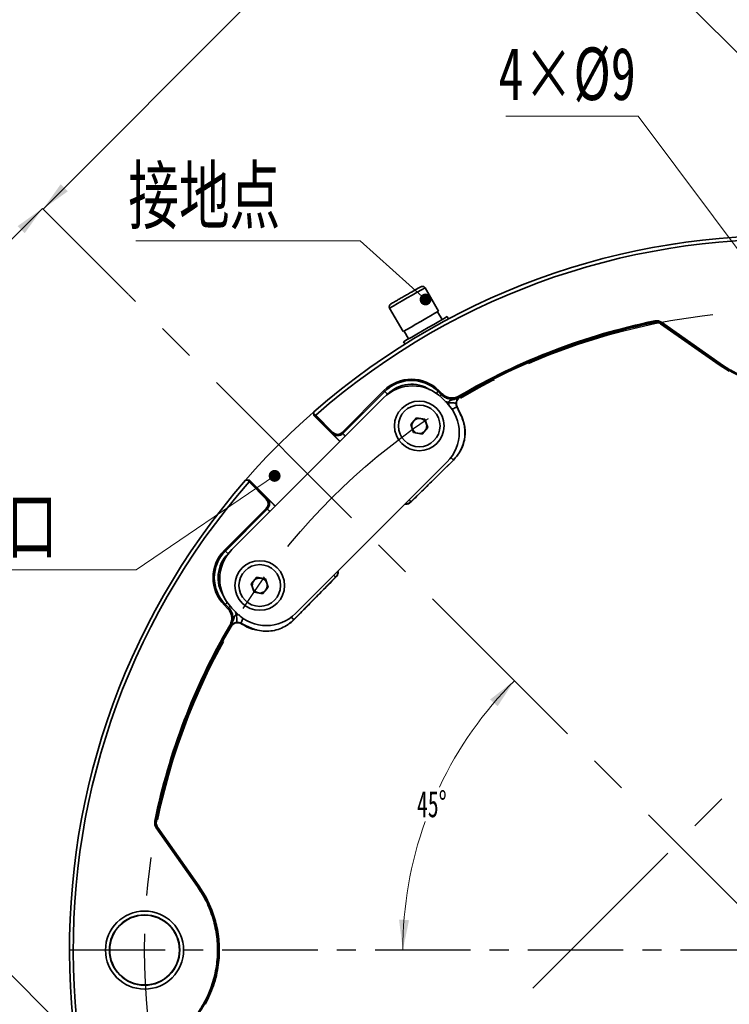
# Model space of a CAD drawing. Header units: millimetres. Extents: x -4 to 483, y -187 to 297.
# Tile 5 of 9: x 160 to 207, y 174 to 239. Entities that reach past the tile are written whole.
import ezdxf

# ---------------------------------------------------------------- set-up
doc = ezdxf.new("R2010")
doc.units = ezdxf.units.MM
doc.linetypes.add('CENTERX2', pattern=[20.32, 12.7, -2.54, 2.54, -2.54])
doc.layers.get('0').update_dxf_attribs({"lineweight": 18})
doc.layers.add('中心线层', color=6, linetype='CENTERX2', lineweight=25)
doc.layers.add('标注层', color=150, linetype='Continuous', lineweight=18)
doc.styles.add('SLDTEXTSTYLE0', font='txt', dxfattribs={"width": 0.7})
doc.styles.add('SLDTEXTSTYLE19', font='txt', dxfattribs={"width": 0.605})
doc.styles.add('SLDTEXTSTYLE2', font='txt', dxfattribs={"width": 0.7})
doc.dimstyles.new('SLDDIMSTYLE0', dxfattribs={"dimtxt": 3.5, "dimasz": 4, "dimexe": 0, "dimexo": 0.0625, "dimgap": 0.875, "dimtad": 1, "dimrnd": 1e-09, "dimzin": 12, "dimdsep": 46, "dimtxsty": 'SLDTEXTSTYLE19', "dimcen": 0.09, "dimdle": 8, "dimadec": 0, "dimazin": 3, "dimtfac": 1, "dimtdec": 3, "dimtofl": 0, "dimtmove": 0, "dimatfit": 3, "dimfxl": 0, "dimfrac": 2, "dimtolj": 1, "dimarcsym": 0})
doc.dimstyles.new('SLDDIMSTYLE1', dxfattribs={"dimtxt": 3.5, "dimasz": 4, "dimexe": 0, "dimexo": 0.0625, "dimgap": 0.875, "dimtad": 0, "dimtih": 1, "dimtoh": 1, "dimdec": 4, "dimzin": 12, "dimdsep": 46, "dimtxsty": 'SLDTEXTSTYLE19', "dimcen": 0.09, "dimdle": 8, "dimazin": 3, "dimtfac": 1, "dimtdec": 3, "dimtofl": 0, "dimtmove": 0, "dimatfit": 3, "dimfxl": 0, "dimfrac": 2, "dimtolj": 1, "dimarcsym": 0})

# ---------------------------------------------------------------- blocks, each defined once
blk = doc.blocks.new('SW_NOTE_22_1')
at = {"layer": '标注层', "color": 0}
blk.add_line((-29.88, 0), (0, 0), dxfattribs=at)
at = {"layer": '标注层', "color": 0, "insert": (-30.72, 9.59), "char_height": 7.408, "width": 40.4437, "attachment_point": 1, "style": 'SLDTEXTSTYLE0'}
blk.add_mtext('出线口', dxfattribs=at)
blk = doc.blocks.new('SW_NOTE_23_1')
at = {"layer": '标注层', "color": 0}
blk.add_line((-29.88, 0), (0, 0), dxfattribs=at)
at = {"layer": '标注层', "color": 0, "insert": (-30.86, 9.77), "char_height": 7.408, "width": 42.6455, "attachment_point": 1, "style": 'SLDTEXTSTYLE0'}
blk.add_mtext('接地点', dxfattribs=at)
blk = doc.blocks.new('SW_CENTERMARKSYMBOL_0_2')
at = {"layer": '中心线层', "color": 0}
blk.add_line((-1, 0), (-94.99, 0), dxfattribs=at)
blk = doc.blocks.new('*X33')
at = {"layer": '标注层', "linetype": 'Continuous'}
for points in [[(161.185, 226.532), (159.535, 225.353), (160.007, 224.882)], [(132.901, 198.247), (134.079, 199.897), (134.551, 199.426)]]:
    blk.add_hatch(color=0, dxfattribs=at).paths.add_polyline_path(points, flags=0)
at = {"layer": '标注层', "color": 0, "linetype": 'Continuous'}
for p, q in [((132.901, 198.247), (161.185, 226.532)), ((166.906, 220.811), (161.185, 226.532)), ((173.511, 157.638), (132.901, 198.247))]:
    blk.add_line(p, q, dxfattribs=at)
at = {"layer": '标注层', "color": 0, "insert": (145.742, 212.931), "char_height": 1.75, "width": 3.5, "attachment_point": 5, "rotation": 45, "style": 'SLDTEXTSTYLE19'}
blk.add_mtext('80', dxfattribs=at)
blk = doc.blocks.new('*X34')
at = {"layer": '标注层', "linetype": 'Continuous'}
for points in [[(189.509, 254.776), (188.331, 253.126), (187.859, 253.598)], [(161.225, 226.492), (162.875, 227.67), (162.403, 228.142)]]:
    blk.add_hatch(color=0, dxfattribs=at).paths.add_polyline_path(points, flags=0)
at = {"layer": '标注层', "color": 0, "linetype": 'Continuous'}
for p, q in [((189.509, 254.776), (161.225, 226.492)), ((231.67, 212.615), (189.509, 254.776)), ((166.906, 220.811), (161.225, 226.492))]:
    blk.add_line(p, q, dxfattribs=at)
at = {"layer": '标注层', "color": 0, "insert": (174.106, 241.215), "char_height": 1.75, "width": 3.5, "attachment_point": 5, "rotation": 45, "style": 'SLDTEXTSTYLE19'}
blk.add_mtext('80', dxfattribs=at)
blk = doc.blocks.new('*X35')
at = {"layer": '标注层', "linetype": 'Continuous'}
for points in [[(192.575, 195.142), (191.463, 193.447), (190.964, 193.89)], [(185.158, 177.238), (185.57, 179.222), (184.905, 179.262)]]:
    blk.add_hatch(color=0, dxfattribs=at).paths.add_polyline_path(points, flags=0)
at = {"layer": '标注层', "color": 0, "linetype": 'Continuous'}
for start, end in [(135, 154.68358), (160.26015, 180)]:
    blk.add_arc((210.479, 177.238), 25.321, start, end, dxfattribs=at)
at = {"layer": '标注层', "color": 0, "insert": (187.086, 186.927), "char_height": 1.75, "width": 4.02207, "attachment_point": 5, "style": 'SLDTEXTSTYLE19'}
blk.add_mtext('45%%D', dxfattribs=at)
blk = doc.blocks.new('*X39')
at = {"layer": '标注层', "linetype": 'Continuous'}
for points in [[(155.76, 178.924), (156.938, 180.574), (157.41, 180.103)], [(152.224, 175.389), (150.574, 174.21), (151.046, 173.739)]]:
    blk.add_hatch(color=0, dxfattribs=at).paths.add_polyline_path(points, flags=0)
at = {"layer": '标注层', "color": 0, "linetype": 'Continuous'}
for p, q in [((155.76, 178.924), (158.588, 181.752)), ((176.869, 157.814), (155.76, 178.924)), ((147.715, 170.879), (152.224, 175.389)), ((173.334, 154.279), (152.224, 175.389))]:
    blk.add_line(p, q, dxfattribs=at)
at = {"layer": '标注层', "color": 0, "insert": (147.238, 172.251), "char_height": 1.75, "width": 3.5, "attachment_point": 5, "rotation": 45, "style": 'SLDTEXTSTYLE19'}
blk.add_mtext('10', dxfattribs=at)
blk = doc.blocks.new('*X41')
at = {"layer": '标注层', "linetype": 'Continuous'}
h = blk.add_hatch(color=0, dxfattribs=at)
edge = h.paths.add_edge_path(flags=0)
edge.add_arc((9.209, 6.249), 0.4, 0, 360)
at = {"layer": '标注层', "color": 0, "linetype": 'Continuous'}
blk.add_line((9.209, 6.249), (0, 0), dxfattribs=at)
at = {"layer": '标注层', "color": 0}
blk.add_line((0, 0), (0, 0), dxfattribs=at)
blk = doc.blocks.new('*X42')
at = {"layer": '标注层', "linetype": 'Continuous'}
h = blk.add_hatch(color=0, dxfattribs=at)
edge = h.paths.add_edge_path(flags=0)
edge.add_arc((4.339, -3.891), 0.4, 0, 360)
at = {"layer": '标注层', "color": 0, "linetype": 'Continuous'}
blk.add_line((4.339, -3.891), (0, 0), dxfattribs=at)
at = {"layer": '标注层', "color": 0}
blk.add_line((0, 0), (0, 0), dxfattribs=at)
blk = doc.blocks.new('1')
at = {"layer": '标注层', "color": 0}
blk.add_line((-4.32, 0), (13.3, 0), dxfattribs=at)
at = {"layer": '标注层', "color": 0, "insert": (-5.3, 9.16), "char_height": 7, "width": 18.5979, "attachment_point": 1, "style": 'SLDTEXTSTYLE2'}
blk.add_mtext('4×%%C9', dxfattribs=at)

msp = doc.modelspace()

# ---------------------------------------------------------------- linework, layer by layer
at = {"color": 0, "linetype": 'Continuous', "lineweight": 35}
for p, q in [((186.29989653, 221.30154395), (186.17815963, 221.2312589)), ((187.53274969, 219.70393085), (186.63275122, 221.26277858)), ((184.27531487, 219.90171396), (185.17531521, 218.34286624)), ((187.47084467, 219.66819042), (187.77084417, 219.14857575)), ((188.10058079, 219.33894926), (188.1945978, 219.17610564)), ((202.30588383, 218.86768886), (206.20165319, 216.12880328)), ((206.2233246, 216.15962633), (202.31424897, 218.90786612)), ((206.26180732, 216.21436575), (202.35273215, 218.96260553)), ((185.53722157, 217.85899201), (185.23722022, 218.37860667)), ((185.30150383, 217.50577488), (185.20748495, 217.6686185)), ((206.2233246, 216.15962633), (206.20165319, 216.12880328)), ((206.20165319, 216.12880328), (206.87316005, 215.7084527)), ((183.90276535, 214.42054534), (181.12314558, 211.64092371)), ((183.9500784, 214.37323042), (181.17045863, 211.59360879)), ((181.17045863, 211.57477373), (183.95949594, 214.36381289)), ((183.95949594, 214.36381289), (183.9500784, 214.37323042)), ((184.13624606, 214.18706277), (184.06196563, 214.11278048)), ((187.50109403, 214.36381289), (187.51051343, 214.37323042)), ((187.50109403, 214.36381289), (187.71807357, 214.14683336)), ((187.72021561, 214.16353011), (187.51051343, 214.37323042)), ((187.76752866, 214.21084129), (187.55782648, 214.42054534)), ((183.8616903, 213.93128806), (173.78541893, 203.85501669)), ((188.10433029, 213.57773566), (187.75077789, 213.93128806)), ((188.20592827, 213.62337047), (187.97536447, 213.70670148)), ((188.21386686, 213.45648864), (188.20592827, 213.62337047)), ((188.93109142, 213.99407038), (188.93077477, 213.99128386)), ((179.24418553, 212.81288513), (179.24244954, 212.76133084)), ((179.24244954, 212.76133084), (180.96709131, 211.03668907)), ((179.24271776, 212.96092444), (179.24452825, 213.01243776)), ((179.24432709, 212.8388206), (179.24418553, 212.81288513)), ((180.46346, 211.59360879), (179.24418553, 212.81288513)), ((179.24452825, 213.01243776), (179.24432709, 212.8388206)), ((179.3624933, 212.78920346), (179.24432709, 212.8388206)), ((180.51077305, 211.64092371), (179.3624933, 212.78920346)), ((188.76846014, 213.33475732), (188.75351242, 213.33920532)), ((185.6805577, 212.18069219), (186.05578198, 212.61948296)), ((185.87295032, 211.6363416), (185.6805577, 212.18069219)), ((186.05578198, 212.61948296), (186.62340074, 212.51392686)), ((186.62340074, 212.51392686), (186.81579335, 211.96957627)), ((180.46346, 211.57477373), (180.46346, 211.59360879)), ((181.17045863, 211.59360879), (181.17045863, 211.57477373)), ((186.44056721, 211.53078177), (185.87295032, 211.6363416)), ((186.81579335, 211.96957627), (186.44056721, 211.53078177)), ((178.02805892, 199.6123767), (188.10433029, 209.68864807)), ((188.51639024, 209.8077605), (185.6956116, 207.02790045)), ((174.87504027, 208.47731964), (174.69848758, 208.46555517)), ((174.89762298, 208.47872035), (174.87504027, 208.47731964)), ((174.87504027, 208.47731964), (174.92750353, 208.3542137)), ((174.94917354, 208.48046006), (174.89762298, 208.47872035)), ((174.89762298, 208.47872035), (176.1230982, 207.25324699)), ((174.92750353, 208.3542137), (176.07578329, 207.20593394)), ((176.68001792, 206.74961568), (174.94917354, 208.48046006)), ((176.1230982, 207.25324699), (176.14193327, 207.25324699)), ((185.69563023, 207.02788183), (185.69558925, 207.01166191)), ((176.07578329, 206.59356141), (173.29616166, 203.81394164)), ((176.1230982, 206.54624836), (173.34347657, 203.76662859)), ((173.3528941, 203.75721106), (176.14193327, 206.54624836)), ((176.14193327, 206.54624836), (176.1230982, 206.54624836)), ((173.3528941, 203.75721106), (173.34347657, 203.76662859)), ((173.60392651, 203.65474136), (173.52964422, 203.58046093)), ((175.07395587, 201.57409036), (175.44918201, 202.01288299)), ((175.26634848, 201.02973976), (175.07395587, 201.57409036)), ((175.44918201, 202.01288299), (176.01680076, 201.90732503)), ((176.01680076, 201.90732503), (176.20919338, 201.36297257)), ((180.68880654, 202.02109539), (177.90894649, 199.20031675)), ((180.70504508, 202.02111774), (180.68882516, 202.02107677)), ((175.83396724, 200.92417994), (175.26634848, 201.02973976)), ((176.20919338, 201.36297257), (175.83396724, 200.92417994)), ((173.29616166, 200.15888051), (173.5058657, 199.94917833)), ((173.3528941, 200.21561296), (173.34347657, 200.20619356)), ((173.34347657, 200.20619356), (173.55317688, 199.99649138)), ((173.56987363, 199.99863343), (173.3528941, 200.21561296)), ((173.78541893, 199.9659291), (174.13897133, 199.6123767)), ((174.02387476, 199.72747513), (174.09333653, 199.51077872)), ((174.09333653, 199.51077872), (174.31179127, 199.49370758)), ((174.37750167, 198.96319458), (174.38194967, 198.94824685)), ((173.72542313, 198.78593222), (173.72263661, 198.78561557)), ((168.75410146, 185.36397484), (171.50234124, 181.45489968)), ((168.80884087, 185.40245802), (171.55708066, 181.49338239)), ((171.58790371, 181.5150538), (168.84901813, 185.41082316)), ((171.55708066, 181.49338239), (171.58790371, 181.5150538)), ((172.00823567, 180.8435821), (171.58790371, 181.5150538))]:
    msp.add_line(p, q, dxfattribs=at)
at = {"color": 0, "linetype": 'CENTERX2', "lineweight": 18}
for p, q in [((210.47903291, 177.23767408), (166.92769258, 220.78901441)), ((231.52379693, 212.42457373), (175.29213326, 156.19291006))]:
    msp.add_line(p, q, dxfattribs=at)
at = {"color": 0, "linetype": 'Continuous', "lineweight": 35}
for points in [[(186.63275122, 221.26277858), (186.39315731, 221.12444737), (186.10715001, 220.95932388), (185.78886493, 220.77556276), (185.45403211, 220.58224627), (185.11919929, 220.38892978), (184.80091608, 220.20516866), (184.51490878, 220.04004144), (184.27531487, 219.90171396)], [(187.53274969, 219.70393085), (187.29315764, 219.56560337), (187.00715034, 219.40047615), (186.68886526, 219.21671503), (186.35403245, 219.02339855), (186.01919963, 218.83008578), (185.70091455, 218.64632094), (185.41490911, 218.48119744), (185.17531521, 218.34286624)], [(188.10058079, 219.33894926), (187.8582581, 219.19904226), (187.55806676, 219.02573058), (187.21443481, 218.82733279), (186.84387459, 218.61338937), (186.46419114, 218.39417839), (186.09363093, 218.18023497), (185.74999898, 217.98184091), (185.4498095, 217.8085255), (185.20748495, 217.6686185)], [(201.92640248, 218.98865276), (201.92609048, 218.99017268), (201.92537895, 218.99364838), (201.92426975, 218.99906122), (201.92276846, 219.00639259), (201.9208788, 219.01561269), (201.91861103, 219.02668798), (201.91597259, 219.0395663), (201.91297467, 219.05420297)], [(201.91784735, 218.94843453), (201.92263714, 218.97095763), (201.92640248, 218.98865276)], [(202.31424897, 218.90786612), (202.30956348, 218.88536909), (202.30588383, 218.86768886)], [(202.31424897, 218.90786612), (202.31514117, 218.90913644), (202.31718077, 218.91203844), (202.32035938, 218.91655722), (202.32466395, 218.9226816), (202.3300768, 218.93038177), (202.33657743, 218.93962794), (202.34413883, 218.95038286), (202.35273215, 218.96260553)], [(206.2233246, 216.15962633), (206.22421727, 216.16089666), (206.22625687, 216.16379866), (206.22943501, 216.16831743), (206.23373958, 216.17444181), (206.23915289, 216.18214199), (206.24565306, 216.19138816), (206.25321493, 216.20214307), (206.26180732, 216.21436575)], [(183.9500784, 214.37323042), (183.9489813, 214.37432938), (183.94647418, 214.37683651), (183.94256635, 214.38074433), (183.93727272, 214.38603425), (183.93061749, 214.39269134), (183.92262674, 214.40068209), (183.91332841, 214.40998041), (183.90276535, 214.42054534)], [(183.95949594, 214.36381289), (183.96341308, 214.35989388), (183.97382526, 214.3494817), (183.99034134, 214.33296749), (184.0123429, 214.31096592), (184.03899922, 214.28431147), (184.06931004, 214.25399878), (184.1021373, 214.22117152), (184.13624606, 214.18706277)], [(187.50109403, 214.36381289), (187.49717689, 214.35989388), (187.4867647, 214.3494817), (187.47024863, 214.33296749), (187.44824893, 214.31096592), (187.42159261, 214.28431147), (187.39127992, 214.25399878), (187.37952291, 214.24224177)], [(187.51051343, 214.37323042), (187.51161053, 214.37432938), (187.51411765, 214.37683651), (187.51802548, 214.38074433), (187.52331725, 214.38603425), (187.52997248, 214.39269134), (187.53796509, 214.40068209), (187.54726155, 214.40998041), (187.55782648, 214.42054534)], [(187.71807357, 214.14683336), (187.71415642, 214.14291808), (187.70374424, 214.13250589), (187.68722816, 214.11598795), (187.6652266, 214.09398639), (187.63857028, 214.06733194), (187.62268751, 214.0514473)], [(187.71807357, 214.14683336), (187.71927125, 214.15618384), (187.72021561, 214.16353011)], [(187.72021561, 214.16353011), (187.72131271, 214.16462534), (187.72381983, 214.16713246), (187.72772766, 214.17104029), (187.73301943, 214.17633393), (187.73967466, 214.1829873), (187.74766727, 214.19098177), (187.75696373, 214.20027637), (187.76752866, 214.21084129)], [(188.93270633, 214.00787258), (188.93192216, 214.00920996), (188.93012843, 214.01227215), (188.92733446, 214.01704052), (188.92355143, 214.02349645), (188.91879237, 214.03161758), (188.91307778, 214.04137039), (188.90643186, 214.0527139), (188.89887697, 214.0656034)], [(188.93270633, 214.00787258), (188.93180108, 214.0001426), (188.93109142, 213.99407038)], [(188.20592827, 213.62337047), (188.30184146, 213.61697787), (188.3941765, 213.61081996), (188.47948751, 213.60513144), (188.55459309, 213.60012465), (188.61668995, 213.59598213), (188.66346097, 213.59286406), (188.69316271, 213.59088221), (188.7046869, 213.5901148)], [(188.93109142, 213.99407038), (188.95062311, 213.98825892), (188.96596945, 213.98368799)], [(179.24271776, 212.96092444), (179.24265071, 212.91102045), (179.24258365, 212.86111647), (179.24244954, 212.76133084)], [(188.43122638, 213.1833727), (188.4738735, 213.20399218), (188.55105779, 213.24131214), (188.6189363, 213.27413568), (188.67495722, 213.30122226), (188.71701388, 213.3215549), (188.74352678, 213.33437735), (188.75350124, 213.33919787)], [(180.46346, 211.59360879), (180.4645571, 211.59470775), (180.46706422, 211.59721487), (180.47097205, 211.6011227), (180.47626382, 211.60641634), (180.48291906, 211.61306971), (180.49091167, 211.62106418), (180.50020813, 211.63035878), (180.51077305, 211.64092371)], [(181.17045863, 211.59360879), (181.16936154, 211.59470775), (181.16685255, 211.59721487), (181.16294659, 211.6011227), (181.15765295, 211.60641634), (181.15099772, 211.61306971), (181.14300511, 211.62106418), (181.13370864, 211.63035878), (181.12314558, 211.64092371)], [(188.353094, 209.97430333), (188.35895947, 209.96832052), (188.41174497, 209.91448635), (188.45531038, 209.87005481), (188.48801656, 209.83669856), (188.50863418, 209.81566929), (188.51639024, 209.8077605)], [(188.52444059, 209.79954996), (188.51993299, 209.80414697), (188.51639024, 209.8077605)], [(176.1230982, 207.25324699), (176.12199924, 207.25214989), (176.11949212, 207.24964277), (176.11558429, 207.24573494), (176.11029065, 207.24044317), (176.10363728, 207.23378794), (176.09564281, 207.22579533), (176.08634821, 207.21649886), (176.07578329, 207.20593394)], [(185.57022578, 207.15454356), (185.59045038, 207.13411779), (185.63422999, 207.0898986), (185.66709637, 207.05670067), (185.68781643, 207.03577199), (185.6956116, 207.02790045)], [(176.1230982, 206.54624836), (176.12199924, 206.54734546), (176.11949212, 206.54985444), (176.11558429, 206.55376041), (176.11029065, 206.55905404), (176.10363728, 206.56570927), (176.09564281, 206.57370188), (176.08634821, 206.58299835), (176.07578329, 206.59356141)], [(173.34347657, 203.76662859), (173.34237761, 203.76772569), (173.33987049, 203.77023281), (173.33596266, 203.77414064), (173.33067274, 203.77943428), (173.32401565, 203.78608951), (173.3160249, 203.79408025), (173.30672658, 203.80337858), (173.29616166, 203.81394164)], [(173.52964422, 203.58046093), (173.49553547, 203.61456969), (173.46270821, 203.64739695), (173.43239552, 203.67770777), (173.40574107, 203.70436409), (173.3837395, 203.72636565), (173.36722529, 203.74288173), (173.35681311, 203.75329391), (173.3528941, 203.75721106)], [(180.56216343, 202.14648121), (180.5825892, 202.12625661), (180.62680839, 202.082477), (180.66000632, 202.04961063), (180.680935, 202.02889056), (180.68880654, 202.02109539)], [(173.47446522, 200.33718408), (173.46270821, 200.32542707), (173.43239552, 200.29511438), (173.40574107, 200.26845807), (173.3837395, 200.24645836), (173.36722529, 200.22994229), (173.35681311, 200.2195301), (173.3528941, 200.21561296)], [(173.34347657, 200.20619356), (173.34237761, 200.20509646), (173.33987049, 200.20258934), (173.33596266, 200.19868152), (173.33067274, 200.19338974), (173.32401565, 200.18673451), (173.3160249, 200.1787419), (173.30672658, 200.16944544), (173.29616166, 200.15888051)], [(173.55317688, 199.99649138), (173.55208165, 199.99539429), (173.54957453, 199.99288717), (173.5456667, 199.98897934), (173.54037306, 199.98368756), (173.53371969, 199.97703233), (173.52572522, 199.96903972), (173.51643062, 199.95974326), (173.5058657, 199.94917833)], [(173.55317688, 199.99649138), (173.56252736, 199.99769279), (173.56987363, 199.99863343)], [(173.66525969, 200.09401948), (173.64937505, 200.07813671), (173.6227206, 200.05148039), (173.60071904, 200.02947883), (173.5842011, 200.01296276), (173.57378891, 200.00255057), (173.56987363, 199.99863343)], [(174.09333653, 199.51077872), (174.09972912, 199.41486554), (174.10588703, 199.32253049), (174.11157555, 199.23721948), (174.11658234, 199.1621139), (174.12072486, 199.10001704), (174.12384293, 199.05324602), (174.12582478, 199.02354428), (174.12659219, 199.01202009)], [(174.53333429, 199.28548062), (174.51271481, 199.24283349), (174.47539485, 199.1656492), (174.44257132, 199.09777069), (174.41548473, 199.04174977), (174.3951521, 198.99969311), (174.38232965, 198.97318022), (174.37750912, 198.96320575)], [(177.74240366, 199.36361299), (177.74838648, 199.35774752), (177.80222065, 199.30496202), (177.84665218, 199.26139661), (177.88000843, 199.22869043), (177.9010377, 199.20807281), (177.90894649, 199.20031675)], [(177.91715703, 199.1922664), (177.91256002, 199.196774), (177.90894649, 199.20031675)], [(173.70883441, 198.78400066), (173.70749703, 198.78478484), (173.70443485, 198.78657856), (173.69966647, 198.78937253), (173.69321055, 198.79315556), (173.68508941, 198.79791462), (173.6753366, 198.80362922), (173.66399309, 198.81027513), (173.65110359, 198.81783002)], [(173.72263661, 198.78561557), (173.71490664, 198.78471219), (173.70883441, 198.78400066)], [(173.733019, 198.75073754), (173.72720382, 198.77026924), (173.72263661, 198.78561557)], [(168.72805423, 185.79030452), (168.72653431, 185.79061651), (168.72305861, 185.79132804), (168.71764577, 185.79243724), (168.7103144, 185.79393854), (168.7010943, 185.79582819), (168.69001902, 185.79809596), (168.67714069, 185.8007344), (168.66250402, 185.80373232)], [(168.72805423, 185.79030452), (168.75057733, 185.79509617), (168.76827246, 185.79885965)], [(168.80884087, 185.40245802), (168.80757055, 185.40156582), (168.80466855, 185.39952622), (168.80014977, 185.39634762), (168.7940254, 185.39204304), (168.78632522, 185.3866302), (168.77707905, 185.38012956), (168.76632414, 185.37256816), (168.75410146, 185.36397484)], [(168.84901813, 185.41082316), (168.82651738, 185.40613954), (168.80884087, 185.40245802)], [(171.55708066, 181.49338239), (171.55581034, 181.49248972), (171.55290833, 181.49045012), (171.54838956, 181.48727198), (171.54226518, 181.48296741), (171.53456501, 181.4775541), (171.52531883, 181.47105393), (171.51456392, 181.46349206), (171.50234124, 181.45489968)]]:
    msp.add_lwpolyline(points, dxfattribs=at)
at = {"color": 0, "linetype": 'Continuous', "lineweight": 18}
msp.add_circle((210.47903291, 177.23767408), 47.5, dxfattribs=at)
at = {"color": 0, "linetype": 'Continuous', "lineweight": 35}
for centre, radius in [((186.24817535, 212.07513336), 1.65), ((186.24817535, 212.07513336), 1.385), ((175.64157364, 201.46853164), 1.65), ((175.64157364, 201.46853164), 1.385), ((167.97903291, 177.23767408), 2.5960054), ((167.97903291, 177.23767408), 2.33941231), ((167.97903291, 177.23767408), 2.32068763)]:
    msp.add_circle(centre, radius, dxfattribs=at)
for centre, radius, start, end in [((210.47903291, 177.23767408), 47.49134733, 138.8867990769, 131.1238077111), ((210.47903291, 177.23767408), 47.24563623, 138.8059048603, 131.1940951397), ((210.47903291, 177.23767408), 42.68488515, 101.5768029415, 120.3691318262), ((210.47903291, 177.23767408), 42.617974, 101.5768029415, 120.3691318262), ((210.47903291, 177.23767408), 42.5802933, 101.5989399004, 120.3469676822), ((185.80623361, 211.98674501), 2.75, 45, 135), ((185.73029557, 212.59301314), 2.58451853, 45, 135), ((185.73029557, 212.59301314), 2.51760738, 45, 135), ((185.73029557, 212.59301314), 2.50428761, 45, 135), ((185.73029557, 212.59301314), 2.25432568, 57.038574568, 135), ((186.15978701, 211.63319162), 2.75, 315, 45), ((186.24817535, 212.07513336), 0.5, 139.4651762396, 199.4651762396), ((186.24817535, 212.07513336), 0.5, 79.4651762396, 139.4651762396), ((186.24817535, 212.07513336), 0.5, 19.4651762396, 79.4651762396), ((186.24817535, 212.07513336), 0.5, 319.4651762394, 19.4651762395), ((180.81695932, 211.94736361), 0.50010422, 225.0206982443, 314.9793017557), ((180.81695932, 211.92852854), 0.50010422, 225.0206982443, 314.9793017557), ((180.81695875, 211.94710992), 0.4330127, 225, 315), ((186.24817535, 212.07513336), 0.5, 199.4651762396, 259.4651762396), ((186.24817535, 212.07513336), 0.5, 259.4651762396, 319.4651762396), ((175.76959707, 206.89974824), 0.4330127, 315, 45), ((175.76934339, 206.89974767), 0.50010422, 315.0206982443, 44.9793017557), ((175.78817845, 206.89974767), 0.50010422, 315.0206982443, 44.9793017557), ((185.34388978, 207.38339447), 0.50008423, 265.0625170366, 314.6943943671), ((175.12369385, 201.98641143), 2.58451853, 135, 225), ((175.12369385, 201.98641143), 2.51760738, 135, 225), ((175.12369385, 201.98641143), 2.50428761, 135, 225), ((175.12369385, 201.98641143), 2.25432568, 135, 212.9614254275), ((175.72996198, 201.91047338), 2.75, 135, 225), ((180.33331252, 202.37281721), 0.50008423, 315.3056056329, 4.9374829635), ((175.64157364, 201.46853164), 0.5, 139.4651762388, 199.4651762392), ((175.64157364, 201.46853164), 0.5, 79.4651762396, 139.4651762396), ((175.64157364, 201.46853164), 0.5, 19.4651762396, 79.4651762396), ((175.64157364, 201.46853164), 0.5, 319.4651762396, 19.4651762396), ((175.64157364, 201.46853164), 0.5, 199.4651762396, 259.4651762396), ((175.64157364, 201.46853164), 0.5, 259.4651762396, 319.4651762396), ((176.08351537, 201.55691999), 2.75, 225, 315), ((210.47903291, 177.23767408), 42.68488515, 149.6308681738, 168.4231970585), ((210.47903291, 177.23767408), 42.617974, 149.6308681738, 168.4231970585), ((210.47903291, 177.23767408), 42.5802933, 149.6530323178, 168.4010600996)]:
    msp.add_arc(centre, radius, start, end, dxfattribs=at)
for centre, start_param, end_param in [((180.99387008, 211.04468561), 3.1590459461, 4.7123889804), ((176.67202138, 206.72283691), 1.5707963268, 3.1241393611)]:
    msp.add_ellipse(centre, major_axis=(0.53033009, -0.53033009), ratio=0.0174550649, start_param=start_param, end_param=end_param, dxfattribs=at)
for points, knots in [([(186.17815963, 221.2312589), (186.03384847, 221.14794), (185.81105249, 221.01930743), (185.46150027, 220.81749898), (185.18649384, 220.65871935), (184.91820221, 220.5038249), (184.64727949, 220.34740688), (184.49290963, 220.25828085), (184.40814382, 220.20934099)], [0, 0, 0, 0, 0.5323538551, 0.8218788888, 1.1116494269, 1.4011744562, 1.6909457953, 2.0438376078, 2.0438376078, 2.0438376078, 2.0438376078]), ([(186.63275122, 221.26277858), (186.62162016, 221.27803151), (186.59939215, 221.30849064), (186.54791014, 221.33697479), (186.48040013, 221.3525633), (186.39227493, 221.34599778), (186.33227235, 221.3171146), (186.29974752, 221.30145827)], [0, 0, 0, 0, 0.05620027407, 0.11222831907, 0.17214059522, 0.2632209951, 0.3710309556, 0.3710309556, 0.3710309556, 0.3710309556]), ([(184.40831891, 220.20944157), (184.38029112, 220.19049319), (184.32726476, 220.15464436), (184.27519353, 220.0822125), (184.25269051, 220.01196732), (184.25313325, 219.95045845), (184.26828837, 219.91715481), (184.27531487, 219.90171396)], [0, 0, 0, 0, 0.10115335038, 0.19137407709, 0.2619683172, 0.32049965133, 0.37109498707, 0.37109498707, 0.37109498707, 0.37109498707]), ([(202.35273215, 218.96260553), (202.31680911, 218.98457494), (202.25374513, 219.02314288), (202.15232986, 219.05365807), (202.04115346, 219.07081155), (201.96126559, 219.0604602), (201.91297467, 219.05420297)], [0, 0, 0, 0, 0.12583671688, 0.22091014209, 0.31598080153, 0.461281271, 0.461281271, 0.461281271, 0.461281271]), ([(201.91784735, 218.94843453), (201.95376869, 218.95334998), (202.04521711, 218.96586371), (202.18290295, 218.9404956), (202.26854959, 218.88979136), (202.30588383, 218.86768886)], [0, 0, 0, 0, 0.1088381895, 0.27707987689, 0.40709154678, 0.40709154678, 0.40709154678, 0.40709154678]), ([(202.31424897, 218.90786612), (202.28529221, 218.92575308), (202.22751268, 218.96144423), (202.12951239, 218.99095649), (202.02771687, 219.00317733), (201.96026539, 218.9935074), (201.92640248, 218.98865276)], [0, 0, 0, 0, 0.10181022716, 0.20314935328, 0.3046449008, 0.40696946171, 0.40696946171, 0.40696946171, 0.40696946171]), ([(214.73474121, 216.15962633), (214.41409557, 215.95525305), (213.77405316, 215.5473025), (212.71083747, 215.13185583), (211.60526182, 214.87081938), (210.47223606, 214.78413705), (209.34032119, 214.87280395), (208.23783435, 215.13491939), (207.17926294, 215.55000055), (206.54224024, 215.95624586), (206.2233246, 216.15962633)], [0, 0, 0, 0, 1.1391828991, 2.273928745, 3.4065920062, 4.5392133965, 5.6708130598, 6.8006591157, 7.9310246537, 9.0642634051, 9.0642634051, 9.0642634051, 9.0642634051]), ([(214.6962585, 216.21436575), (214.4148901, 216.03324651), (213.78905684, 215.63039232), (212.7131255, 215.19739286), (211.52033178, 214.92084336), (210.30370861, 214.84886235), (209.09915276, 214.97844645), (208.01559135, 215.28208764), (207.06164484, 215.69699559), (206.52841272, 216.04191362), (206.26180732, 216.21436575)], [0, 0, 0, 0, 1.0030562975, 2.2310465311, 3.4586876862, 4.665385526, 5.8720920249, 7.0786730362, 8.0306163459, 8.9824835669, 8.9824835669, 8.9824835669, 8.9824835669]), ([(187.71807357, 214.14683336), (187.80402356, 214.07645052), (187.97450197, 213.93684894), (188.29646299, 213.84948131), (188.62989651, 213.85298704), (188.8299499, 213.94495252), (188.93076732, 213.99129876)], [0, 0, 0, 0, 0.3306597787, 0.6558505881, 0.9809552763, 1.3112408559, 1.3112408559, 1.3112408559, 1.3112408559]), ([(188.93270633, 214.00787258), (188.83567997, 213.96254517), (188.63613586, 213.86932495), (188.29773439, 213.86193416), (187.97217187, 213.95456097), (187.80264583, 214.09516359), (187.72021561, 214.16353011)], [0, 0, 0, 0, 0.3191633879, 0.6563904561, 0.9936189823, 1.3127826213, 1.3127826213, 1.3127826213, 1.3127826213]), ([(188.89887697, 214.0656034), (188.82280285, 214.02901428), (188.65404023, 213.94784507), (188.35700456, 213.92735693), (188.03343892, 213.99855305), (187.85872531, 214.13803486), (187.76752866, 214.21084129)], [0, 0, 0, 0, 0.2521331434, 0.5593314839, 0.8767024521, 1.2232569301, 1.2232569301, 1.2232569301, 1.2232569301]), ([(188.20592827, 213.62337047), (188.20512343, 213.63239957), (188.20353321, 213.65023953), (188.2086513, 213.67670788), (188.22009278, 213.70126616), (188.24655214, 213.73278504), (188.30100437, 213.76355526), (188.43070449, 213.80573768), (188.65323073, 213.85242156), (188.8307025, 213.94118961), (188.93039292, 213.99105289)], [0, 0, 0, 0, 0.02600214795, 0.05137578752, 0.07749980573, 0.10591784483, 0.17527668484, 0.26701870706, 0.52418314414, 0.85378444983, 0.85378444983, 0.85378444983, 0.85378444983]), ([(188.7046869, 213.5901148), (188.70467832, 213.54659838), (188.70466121, 213.45978116), (188.73724821, 213.37932569), (188.75350124, 213.33919787)], [0, 0, 0, 0, 0.1293536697, 0.25806636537, 0.25806636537, 0.25806636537, 0.25806636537]), ([(188.93283299, 213.99249831), (188.89484626, 213.96401997), (188.84432657, 213.92614579), (188.77737407, 213.82943801), (188.74206824, 213.75960799), (188.71963283, 213.69028157), (188.70851551, 213.63262675), (188.70594409, 213.60407436), (188.7046869, 213.5901148)], [0, 0, 0, 0, 0.23920373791, 0.31812415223, 0.38208275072, 0.43380188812, 0.45662991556, 0.4784672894, 0.4784672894, 0.4784672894, 0.4784672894]), ([(188.76847504, 213.33464184), (188.74898186, 213.38765313), (188.70999566, 213.49367527), (188.72239216, 213.66603671), (188.78731876, 213.82318297), (188.87910796, 213.92766095), (188.94607009, 213.97085259), (188.96596945, 213.98368799)], [0, 0, 0, 0, 0.16836816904, 0.33673499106, 0.50507787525, 0.6734123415, 0.74458853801, 0.74458853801, 0.74458853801, 0.74458853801]), ([(188.75350124, 213.33919787), (188.81155345, 213.21809197), (188.93296716, 212.96480416), (189.13565708, 212.5639944), (189.26551553, 212.09722045), (189.30539361, 211.59647968), (189.24456594, 211.09849502), (189.08920572, 210.62335931), (188.85259511, 210.1789339), (188.62846592, 209.93149313), (188.51639024, 209.8077605)], [0, 0, 0, 0, 0.4033916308, 0.8436763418, 1.3459985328, 1.8467720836, 2.3430789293, 2.8416443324, 3.3412068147, 3.840868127, 3.840868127, 3.840868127, 3.840868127]), ([(188.52444059, 209.79954996), (188.7119693, 210.02331662), (189.08705246, 210.47088065), (189.32924652, 211.32895929), (189.29908353, 212.12732669), (189.04787059, 212.78639033), (188.86181216, 213.15154597), (188.76846014, 213.33475732)], [0, 0, 0, 0, 0.8694474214, 1.7390141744, 2.6106189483, 3.2249910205, 3.8436416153, 3.8436416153, 3.8436416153, 3.8436416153]), ([(181.17045863, 211.57477373), (181.1709551, 211.57282949), (181.17192134, 211.5690456), (181.18516842, 211.55211884), (181.20458531, 211.5295481), (181.23575971, 211.4950908), (181.28053931, 211.44730592), (181.31991794, 211.40737647), (181.33811346, 211.38892644)], [0, 0, 0, 0, 0.0386973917, 0.07531321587, 0.1098479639, 0.14229998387, 0.20071326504, 0.25088813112, 0.25088813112, 0.25088813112, 0.25088813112]), ([(185.69558925, 207.01166191), (185.8648895, 207.17920632), (186.32197437, 207.63155066), (187.26388062, 208.5619083), (188.03861595, 209.32255812), (188.52444059, 209.79954996)], [0, 0, 0, 0, 0.7145652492, 1.9292171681, 3.9717440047, 3.9717440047, 3.9717440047, 3.9717440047]), ([(185.28639032, 206.8707081), (185.28714565, 206.87048975), (185.34166154, 206.85473015), (185.45889205, 206.8750636), (185.59860367, 206.92678083), (185.66829215, 206.98779679), (185.69557062, 207.01168054)], [0, 0, 0, 0, 0.00236921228, 0.17099898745, 0.33961890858, 0.4480766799, 0.4480766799, 0.4480766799, 0.4480766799]), ([(176.32778055, 206.37859353), (176.30933052, 206.39678905), (176.26940107, 206.43616769), (176.22161619, 206.48094728), (176.1871589, 206.51212168), (176.16458815, 206.53153857), (176.14766139, 206.54478565), (176.1438775, 206.54575189), (176.14193327, 206.54624836)], [0, 0, 0, 0, 0.05017486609, 0.10858814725, 0.14104016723, 0.17557491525, 0.21219073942, 0.25088813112, 0.25088813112, 0.25088813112, 0.25088813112]), ([(180.70502645, 202.02113637), (180.7402028, 202.06492965), (180.81055569, 202.15251643), (180.85499704, 202.29915611), (180.84439257, 202.38981704), (180.84031968, 202.42463746)], [0, 0, 0, 0, 0.16835996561, 0.33672082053, 0.4417054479, 0.4417054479, 0.4417054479, 0.4417054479]), ([(177.91715703, 199.1922664), (178.20075238, 199.48123851), (178.76794277, 200.0591824), (179.69703498, 201.00233706), (180.34342535, 201.65563411), (180.70504508, 202.02111774)], [0, 0, 0, 0, 1.2146524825, 2.4293035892, 3.9717442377, 3.9717442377, 3.9717442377, 3.9717442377]), ([(173.5058657, 199.94917833), (173.56048379, 199.88481286), (173.681648, 199.74202515), (173.77649665, 199.45979635), (173.78934479, 199.12873973), (173.69851484, 198.92445972), (173.65110359, 198.81783002)], [0, 0, 0, 0, 0.2521332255, 0.559329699, 0.8767011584, 1.223256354, 1.223256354, 1.223256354, 1.223256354]), ([(173.55317688, 199.99649138), (173.6215434, 199.91406117), (173.76214603, 199.74453512), (173.85477283, 199.4189726), (173.84738204, 199.08057113), (173.75416182, 198.88102702), (173.70883441, 198.78400066)], [0, 0, 0, 0, 0.319163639, 0.6563921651, 0.9936192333, 1.3127826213, 1.3127826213, 1.3127826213, 1.3127826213]), ([(173.72540823, 198.78593968), (173.77175447, 198.88675709), (173.86371995, 199.08681048), (173.86722568, 199.420244), (173.77985805, 199.74220502), (173.64025647, 199.91268343), (173.56987363, 199.99863343)], [0, 0, 0, 0, 0.3302855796, 0.6553902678, 0.9805810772, 1.3112408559, 1.3112408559, 1.3112408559, 1.3112408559]), ([(174.12659219, 199.01202009), (174.11329813, 199.01082357), (174.08628838, 199.00839259), (174.03263306, 198.99834556), (173.9389378, 198.96966714), (173.80270445, 198.88875638), (173.75675737, 198.82736622), (173.72420869, 198.78387773)], [0, 0, 0, 0, 0.02082222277, 0.04230484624, 0.08915531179, 0.2026391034, 0.47832516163, 0.47832516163, 0.47832516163, 0.47832516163]), ([(173.7256541, 198.78631407), (173.77553093, 198.88604166), (173.86429108, 199.06351558), (173.91099214, 199.28601819), (173.9531284, 199.41570318), (173.98393126, 199.47015249), (174.01544753, 199.496638), (174.03999879, 199.50809091), (174.06646501, 199.51318836), (174.0843016, 199.51158891), (174.09333653, 199.51077872)], [0, 0, 0, 0, 0.32971612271, 0.58675849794, 0.67847577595, 0.74787295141, 0.77632575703, 0.80243275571, 0.82778127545, 0.85380158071, 0.85380158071, 0.85380158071, 0.85380158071]), ([(173.733019, 198.75073754), (173.76618649, 198.79645436), (173.83252217, 198.88788897), (173.98257836, 198.97359156), (174.14925354, 199.00720356), (174.2871502, 198.989163), (174.36032081, 198.95760896), (174.38206515, 198.94823195)], [0, 0, 0, 0, 0.16836557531, 0.33673472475, 0.50507430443, 0.67341103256, 0.74458812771, 0.74458812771, 0.74458812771, 0.74458812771]), ([(174.37750912, 198.96320575), (174.33716635, 198.97952914), (174.25669438, 199.01208949), (174.16988279, 199.01204318), (174.12659219, 199.01202009)], [0, 0, 0, 0, 0.12937553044, 0.25806611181, 0.25806611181, 0.25806611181, 0.25806611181]), ([(177.90894649, 199.20031675), (177.78507431, 199.08796364), (177.53774226, 198.86363138), (177.093691, 198.62678909), (176.61881623, 198.47186838), (176.12118547, 198.41152521), (175.62063354, 198.45069428), (175.15383381, 198.58064238), (174.75260419, 198.78337228), (174.49881058, 198.90504966), (174.37750912, 198.96320575)], [0, 0, 0, 0, 0.5005307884, 0.9993956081, 1.4970881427, 1.9936868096, 2.4939761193, 2.9958045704, 3.4371352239, 3.8411897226, 3.8411897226, 3.8411897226, 3.8411897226]), ([(177.57957495, 198.92540709), (177.62179052, 198.94729537), (177.75050027, 199.01402987), (177.8501748, 199.12063006), (177.91715703, 199.1922664)], [0, 0, 0, 0, 0.14212908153, 0.43333293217, 0.43333293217, 0.43333293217, 0.43333293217]), ([(174.38194967, 198.94824685), (174.66606185, 198.77744356), (175.00234448, 198.5752763), (175.38399427, 198.52513127), (175.44320292, 198.51735183)], [0, 0, 0, 0, 0.9756414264, 1.1547947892, 1.1547947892, 1.1547947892, 1.1547947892]), ([(168.66250402, 185.80373232), (168.65670369, 185.76202532), (168.64652105, 185.68880757), (168.65903653, 185.58364286), (168.68769575, 185.47486266), (168.72908341, 185.40575132), (168.75410146, 185.36397484)], [0, 0, 0, 0, 0.12583648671, 0.22090925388, 0.31598118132, 0.46128171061, 0.46128171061, 0.46128171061, 0.46128171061]), ([(168.72805423, 185.79030452), (168.72321735, 185.75661453), (168.71356593, 185.68939023), (168.72563213, 185.58775671), (168.75507179, 185.48954722), (168.79086936, 185.43156629), (168.80884087, 185.40245802)], [0, 0, 0, 0, 0.10180932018, 0.20314821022, 0.30464466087, 0.40696935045, 0.40696935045, 0.40696935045, 0.40696935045]), ([(168.84901813, 185.41082316), (168.83018267, 185.4418018), (168.78223089, 185.520668), (168.75056268, 185.6570428), (168.76289614, 185.75580702), (168.76827246, 185.79885965)], [0, 0, 0, 0, 0.10883633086, 0.27707825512, 0.40709174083, 0.40709174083, 0.40709174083, 0.40709174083]), ([(171.50234124, 181.45489968), (171.68346048, 181.17353128), (172.08631467, 180.54769802), (172.51931413, 179.47176668), (172.79586363, 178.27897295), (172.86784464, 177.06234978), (172.73826054, 175.85779393), (172.43461935, 174.77423253), (172.01971141, 173.82028602), (171.67479337, 173.2870539), (171.50234124, 173.02044849)], [0, 0, 0, 0, 1.0030562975, 2.2310465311, 3.4586876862, 4.665385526, 5.8720920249, 7.0786730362, 8.0306163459, 8.9824835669, 8.9824835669, 8.9824835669, 8.9824835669]), ([(171.55708066, 181.49338239), (171.76145394, 181.17273674), (172.16940449, 180.53269434), (172.58485116, 179.46947864), (172.84588761, 178.363903), (172.93256994, 177.23087724), (172.84390304, 176.09896237), (172.5817876, 174.99647553), (172.16670644, 173.93790412), (171.76046114, 173.30088142), (171.55708066, 172.98196578)], [0, 0, 0, 0, 1.1391828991, 2.273928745, 3.4065920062, 4.5392133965, 5.6708130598, 6.8006591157, 7.9310246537, 9.0642634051, 9.0642634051, 9.0642634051, 9.0642634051]), ([(172.00850016, 173.63189389), (172.22084637, 174.07517492), (172.59508856, 174.85642017), (172.87021072, 176.09675686), (172.96235935, 177.24155614), (172.87022891, 178.38531531), (172.59400207, 179.62020289), (172.22060825, 180.40035171), (172.00850389, 180.84351109)], [0, 0, 0, 0, 1.4948044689, 2.6344662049, 3.7663858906, 4.8880918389, 6.0243354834, 7.5185574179, 7.5185574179, 7.5185574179, 7.5185574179]), ([(172.00858212, 173.63204477), (172.20855706, 174.04046958), (172.61549478, 174.87159105), (172.91119492, 176.18889075), (172.98398079, 177.50456557), (172.83072661, 178.71101005), (172.50957634, 179.84242054), (172.17681306, 180.50725884), (172.00858584, 180.84336533)], [0, 0, 0, 0, 1.3615701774, 2.7707185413, 4.0173636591, 5.3024134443, 6.403996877, 7.530292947, 7.530292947, 7.530292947, 7.530292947])]:
    msp.add_open_spline(points, degree=3, knots=knots, dxfattribs=at)
at = {"layer": '中心线层', "color": 0}
msp.add_circle((210.47903291, 177.23767408), 42.5, dxfattribs=at)
at = {"layer": '标注层', "color": 0}
msp.add_line((209.11036641, 221.55639621), (200.81176277, 232.65844866), dxfattribs=at)

# ---------------------------------------------------------------- block references
at = {"layer": '中心线层', "color": 0, "xscale": 0.5, "yscale": 0.5, "zscale": 0.5}
msp.add_blockref('SW_CENTERMARKSYMBOL_0_2', (210.47903291, 177.23767408), dxfattribs=at)
at = {"layer": '标注层', "color": 0, "xscale": 0.5, "yscale": 0.5, "zscale": 0.5}
for name, p in [('1', (194.16184706, 232.65844866)), ('SW_NOTE_23_1', (182.32722167, 224.37035746)), ('SW_NOTE_22_1', (167.42038937, 202.50700342))]:
    msp.add_blockref(name, p, dxfattribs=at)
at = {"layer": '标注层', "color": 0}
for name, p in [('*X42', (182.32722167, 224.37035746)), ('*X41', (167.42038937, 202.50700342))]:
    msp.add_blockref(name, p, dxfattribs=at)

# ---------------------------------------------------------------- dimensions: what is measured, and where the dimension line sits
for base, p1, p2, angle, picture, middle in [((161.22494511, 226.49176188), (231.69223634, 212.59301314), (166.92769258, 220.78901441), 225, '*X34', (174.10592484, 241.2150708)), ((161.18501305, 226.53169394), (173.53270359, 157.61546091), (166.92769258, 220.78901441), 45, '*X33', (145.74178947, 212.93079955)), ((155.75964901, 178.92404939), (173.3559269, 154.2567037), (176.8914608, 157.7922376), 45, '*X39', (147.2377586, 172.25140122))]:
    dim = msp.add_linear_dim(base=base, p1=p1, p2=p2, angle=angle, dimstyle='SLDDIMSTYLE0', override={"dimscale": 0.5, "dimlfac": 2, "dimsah": 1, "dimtzin": 12}, dxfattribs=at)
    dim.commit()
    dim.dimension.update_dxf_attribs({"geometry": picture, "text_midpoint": middle, "dimtype": 160})
dim = msp.add_angular_dim_2l(base=(187.08580945, 186.92746451), line1=((162.98339667, 177.23767408), (257.97466914, 177.23767408)), line2=((166.92769258, 220.78901441), (210.47903291, 177.23767408)), dimstyle='SLDDIMSTYLE1', override={"dimscale": 0.5, "dimtad": 0, "dimtih": 1, "dimtoh": 1, "dimsah": 1, "dimtdec": 2, "dimtzin": 12}, dxfattribs=at)
dim.commit()
dim.dimension.update_dxf_attribs({"geometry": '*X35', "text_midpoint": (187.08580945, 186.92746451), "dimtype": 162})

doc.saveas('drawing.dxf')
